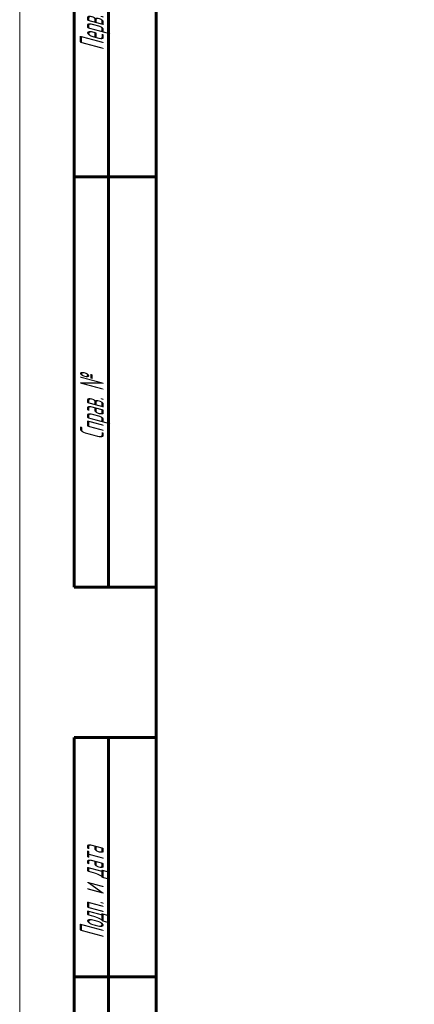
# Model space of a CAD drawing. Header units: millimetres. Extents: x 0 to 239, y 0 to 444.
# Tile 2 of 10: x 0 to 58, y 111 to 255. Entities that reach past the tile are written whole.
import ezdxf

# ---------------------------------------------------------------- set-up
doc = ezdxf.new("R2010")
doc.units = ezdxf.units.MM
for name, pattern in [('K5LT_BASIC', [0]), ('K5LT_THIN', [0]), ('K5LT_THIN_INCLUDED_TO_HATCHING', [0])]:
    doc.linetypes.add(name, pattern=pattern)
doc.layers.add('Системный слой', color=7, linetype='Continuous')
doc.layers.add('Системный слой (1)', color=251, linetype='Continuous', true_color=0x6c6c6c)
doc.styles.add('KDIMTEXTSTYLE', font='GOST_AU.SHX', dxfattribs={"width": 0.96, "oblique": 15, "height": 5})
doc.styles.add('KTEXTSTYLE', font='GOST_AU.SHX', dxfattribs={"width": 0.56, "height": 5})
doc.dimstyles.new('KDIMSTYLE (2.00)', dxfattribs={"dimtxt": 5, "dimasz": 1, "dimexe": 2, "dimexo": 0, "dimgap": 1, "dimtad": 1, "dimlfac": 0.5, "dimtxsty": 'KDIMTEXTSTYLE', "dimsah": 1, "dimcen": 0, "dimdle": 1, "dimadec": 0, "dimazin": 0, "dimtfac": 0.667, "dimtmove": 0, "dimatfit": 3, "dimfxl": 1, "dimtvp": 1, "dimtolj": 1, "dimtzin": 0, "dimarcsym": 0})

# ---------------------------------------------------------------- blocks, each defined once
blk = doc.blocks.new('U30')
at = {"layer": 'Системный слой (1)', "color": 7, "linetype": 'K5LT_THIN_INCLUDED_TO_HATCHING', "lineweight": 18, "true_color": 0xffffff}
blk.add_line((0.002123, 0.00177), (0.002123, 298.00177), dxfattribs=at)
blk = doc.blocks.new('KDIMARROW_01')
at = {"layer": 'Системный слой'}
blk.add_hatch(color=0, dxfattribs=at).paths.add_polyline_path([(-5, -0.66), (0, 0), (-5, 0.66), (-4.5, 0)])
at = {"layer": 'Системный слой', "color": 0, "linetype": 'K5LT_THIN', "lineweight": 18}
for p, q in [((-4.5, 0), (-5, 0.66)), ((-5, 0.66), (0, 0)), ((0, 0), (-5, -0.66)), ((-5, -0.66), (-4.5, 0))]:
    blk.add_line(p, q, dxfattribs=at)
at = {"layer": 'Системный слой (1)', "color": 0, "linetype": 'K5LT_THIN', "lineweight": 18}
blk.add_line((91.53, 182.06), (89.53, 182.06), dxfattribs=at)
blk = doc.blocks.new('D0')
at = {"layer": 'Defpoints', "color": 0}
for p in [(147.534958, 262.436611), (147.534958, 226.035655), (91.534958, 207.055655)]:
    blk.add_point(p, dxfattribs=at)
at = {"layer": 'Системный слой (1)', "color": 0, "lineweight": -2}
for p, q in [((91.534958, 207.055655), (91.534958, 264.436611)), ((147.534958, 226.035655), (147.534958, 264.436611)), ((92.534958, 262.436611), (146.534958, 262.436611))]:
    blk.add_line(p, q, dxfattribs=at)
blk.add_blockref('KDIMARROW_01', (147.534958, 262.436611), dxfattribs=at)
at = {"layer": 'Системный слой (1)', "color": 0, "lineweight": -2, "rotation": 180}
blk.add_blockref('KDIMARROW_01', (91.534958, 262.436611), dxfattribs=at)
at = {"layer": 'Системный слой (1)', "color": 7, "insert": (119.534958, 265.936611), "char_height": 5, "attachment_point": 5, "style": 'KDIMTEXTSTYLE'}
blk.add_mtext('\\A1;\\H5.0;\\W0.960;\\Q15;28{\\H3.335000;%%p2}', dxfattribs=at)
blk = doc.blocks.new('U31')
at = {"color": 7, "linetype": 'K5LT_THIN', "lineweight": 18, "true_color": 0xffffff}
blk.add_line((0, 0), (0, 297), dxfattribs=at)
at = {"color": 143, "linetype": 'K5LT_BASIC', "lineweight": 60, "true_color": 0x33acca}
for p, q in [((8, 172), (8, 292)), ((13, 172), (13, 292)), ((20, 5), (20, 292)), ((20, 232), (8, 232)), ((20, 172), (8, 172)), ((8, 5), (8, 150)), ((20, 150), (8, 150)), ((13, 5), (13, 150)), ((20, 115), (8, 115))]:
    blk.add_line(p, q, dxfattribs=at)
at = {"color": 7, "char_height": 3.5, "attachment_point": 1, "rotation": 90, "style": 'KTEXTSTYLE'}
for s, insert in [('\\H5.0;\\W1.000;\\Q15;\\Q15;\\W0.560;\\H3.50;Перв. примен.', (8.822406, 250.517086)), ('\\H5.0;\\W1.000;\\Q15;\\Q15;\\W0.560;\\H3.50;Справ. №', (8.822406, 193.630554)), ('\\H5.0;\\W1.000;\\Q15;\\Q15;\\W0.560;\\H3.50;Подп. и дата', (8.822406, 120.657897))]:
    blk.add_mtext(s, dxfattribs=dict(at, insert=insert))

msp = doc.modelspace()

# ---------------------------------------------------------------- block references
msp.add_blockref('U31', (0, 0))
at = {"layer": 'Системный слой (1)'}
msp.add_blockref('U30', (0, 0), dxfattribs=at)

# ---------------------------------------------------------------- dimensions: what is measured, and where the dimension line sits
at = {"layer": 'Системный слой (1)', "color": 7}
dim = msp.add_linear_dim(base=(147.535, 262.437), p1=(91.535, 207.056), p2=(147.535, 226.036), dimstyle='KDIMSTYLE (2.00)', override={"dimexo": 0, "dimpost": '\\H5.0;\\W0.960;\\Q15;<>', "dimblk1": 'KDIMARROW_01', "dimblk2": 'KDIMARROW_01', "dimse1": 0, "dimse2": 0, "dimclrt": 7, "dimtol": 1, "dimtp": 2, "dimtm": 2, "dimtdec": 0, "dimtolj": 1}, dxfattribs=at)
dim.commit()
dim.dimension.update_dxf_attribs({"geometry": 'D0', "text_midpoint": (119.535, 262.437), "dimtype": 160})

doc.saveas('drawing.dxf')
